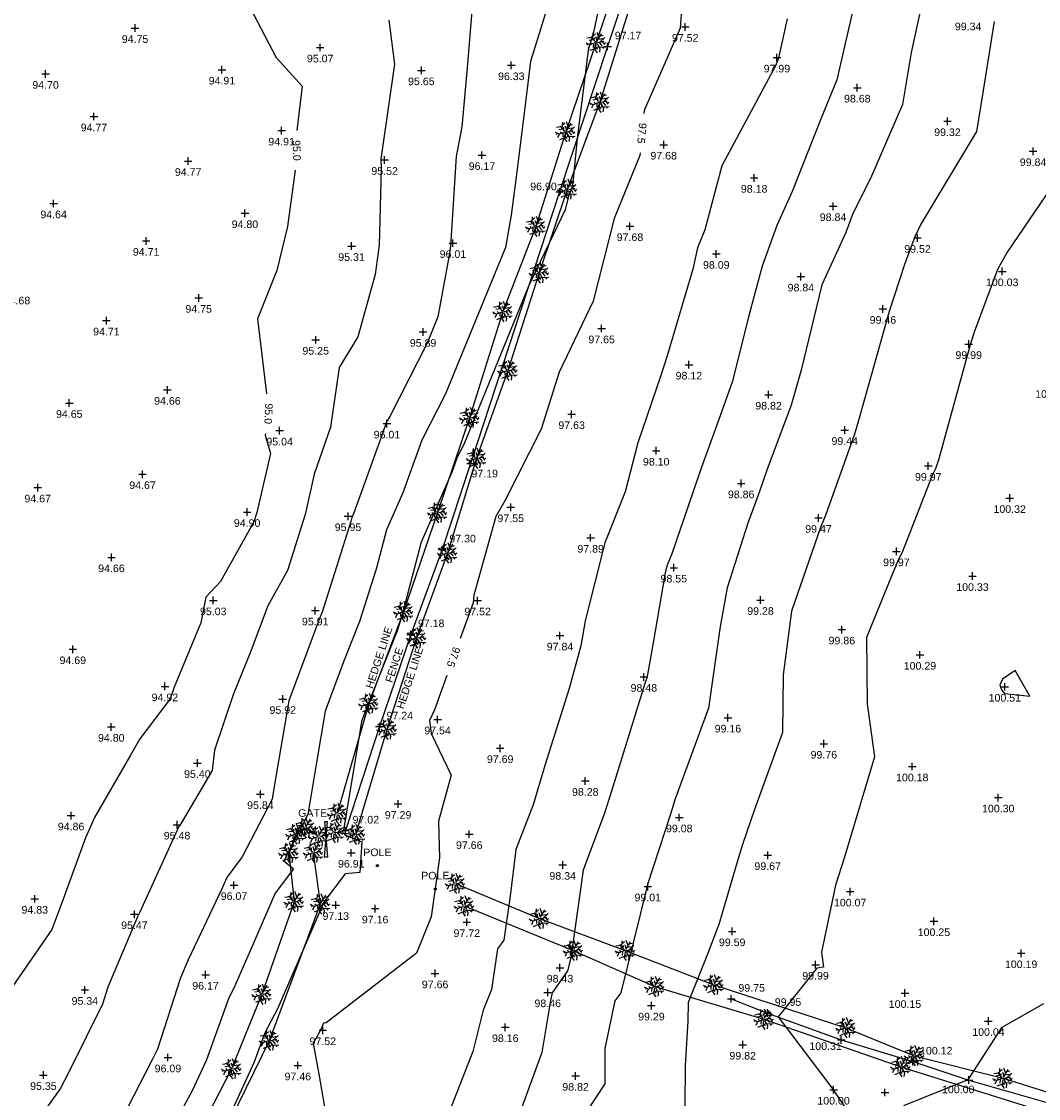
# Model space of a CAD drawing. Header units: metres. Extents: x 610185 to 614128, y 655663 to 660921.
# Tile 66 of 94: x 613006 to 613107, y 658001 to 658107. Entities that reach past the tile are written whole.
import ezdxf
from ezdxf.enums import TextEntityAlignment as Align

# ---------------------------------------------------------------- set-up
doc = ezdxf.new("R2010")
doc.units = ezdxf.units.M
doc.header["$MEASUREMENT"] = 0
for name, color, linetype in [('3D_FENCE_ELEVATION', 7, 'Continuous'), ('3D_FENCE_LINE', 7, 'FENCELINE1'), ('3D_FENCE_SYMBOL', 7, 'Continuous'), ('CONTOUR_ELEVATION', 56, 'Continuous'), ('CONTOUR_MJR', 34, 'Continuous'), ('CONTOUR_MJR_LABELS', 56, 'Continuous'), ('CONTOUR_MNR', 53, 'Continuous'), ('CONTOUR_SYMBOL', 56, 'Continuous'), ('GATE_CODE', 251, 'Continuous'), ('GATE_SYMBOL', 251, 'Continuous'), ('HEDGE_LINE', 93, 'Continuous'), ('HEDGE_SYMBOL', 93, 'Continuous'), ('POLE_CODE', 251, 'Continuous'), ('POLE_SYMBOL', 251, 'Continuous'), ('TEXTS', 7, 'Continuous')]:
    doc.layers.add(name, color=color, linetype=linetype)
doc.styles.add('REGULAR', font='swissl.ttf')
doc.linetypes.add('FENCELINE1', pattern='A,6.35,-2.54,[133,ltypeshp.shx,S=2.54,R=0,X=-2.54,Y=0],-2.54,25.4', length=36.83)

# ---------------------------------------------------------------- blocks, each defined once
blk = doc.blocks.new('S061')
at = {"color": 0, "linetype": 'Continuous'}
for p, q in [((-0.5, 0), (0.5, 0)), ((0, -0.5), (0, 0.5))]:
    blk.add_line(p, q, dxfattribs=at)
blk = doc.blocks.new('092')
at = {"color": 0, "linetype": 'Continuous'}
for p, q in [((-0.23, 0.25), (-0.46, 0.21)), ((-0.13, 0.13), (-0.34, 0.1)), ((-0.2, -0.08), (-0.28, 0.01)), ((-0.04, 0.03), (-0.26, 0.29)), ((-0.17, 0.18), (-0.15, 0.48)), ((-0.16, 0.35), (-0.04, 0.44)), ((-0.1, 0.1), (-0.09, 0.24)), ((0.05, 0.08), (-0.01, 0.28)), ((0.03, 0.05), (0.26, 0.43)), ((0.14, 0.24), (0.04, 0.5)), ((0.06, 0), (0.37, 0.07)), ((0.1, 0.17), (0.33, 0.2)), ((0.14, 0.02), (0.28, -0.16)), ((0.2, 0.33), (0.34, 0.37)), ((0.2, 0.04), (0.43, 0.25)), ((0.28, 0.05), (0.42, -0.1)), ((0.37, -0.05), (0.47, 0.01)), ((-0.32, -0.12), (-0.5, -0.03)), ((-0.4, -0.08), (-0.46, -0.13)), ((-0.32, -0.12), (-0.4, -0.3)), ((-0.05, -0.02), (-0.32, -0.12)), ((-0.04, -0.29), (-0.31, -0.4)), ((-0.14, -0.06), (-0.15, -0.24)), ((-0.01, -0.06), (-0.05, -0.36)), ((-0.05, -0.36), (0.05, -0.5)), ((-0.03, -0.21), (0.06, -0.33)), ((0.04, -0.05), (0.18, -0.3)), ((0.09, -0.14), (0.08, -0.25)), ((0.14, -0.23), (0.46, -0.21)), ((0.18, -0.3), (0.16, -0.48)), ((0.31, -0.22), (0.36, -0.3))]:
    blk.add_line(p, q, dxfattribs=at)
blk = doc.blocks.new('GATE2')
at = {"color": 0, "linetype": 'Continuous'}
for p, q in [((-0.04, 0.5), (0.04, -0.5)), ((-0.04, -0.5), (0.04, 0.5)), ((0.04, 0.5), (-0.04, 0.5)), ((0.04, -0.5), (-0.04, -0.5))]:
    blk.add_line(p, q, dxfattribs=at)
blk = doc.blocks.new('046')
at = {"color": 0}
for p, q in [((-0.5, 0), (-0.48, 0.13)), ((-0.48, -0.13), (-0.5, 0)), ((-0.48, 0.13), (-0.43, 0.25)), ((-0.43, 0.25), (-0.35, 0.35)), ((-0.35, 0.35), (-0.25, 0.43)), ((-0.25, 0.43), (-0.13, 0.48)), ((-0.13, 0.48), (0, 0.5)), ((-0.08, 0), (0.06, 0.06)), ((-0.08, 0), (-0.07, 0.03)), ((-0.07, -0.03), (-0.08, 0)), ((0.08, 0), (-0.08, 0)), ((0.06, -0.06), (-0.08, 0)), ((-0.07, 0.03), (-0.06, 0.06)), ((0, 0.08), (-0.06, -0.06)), ((-0.06, 0.06), (-0.03, 0.07)), ((0, -0.08), (-0.06, 0.06)), ((-0.06, 0.06), (0.06, 0.06)), ((-0.06, -0.06), (-0.06, 0.06)), ((-0.06, 0.06), (0.08, 0)), ((0.08, 0), (-0.06, -0.06)), ((-0.03, 0.07), (0, 0.08)), ((0, 0.5), (0.13, 0.48)), ((0, 0.08), (0.03, 0.07)), ((0, -0.08), (0, 0.08)), ((0.06, -0.06), (0, 0.08)), ((0.06, 0.06), (0, -0.08)), ((0.03, 0.07), (0.06, 0.06)), ((0.06, 0.06), (0.07, 0.03)), ((0.06, 0.06), (0.06, -0.06)), ((0.07, 0.03), (0.08, 0)), ((0.08, 0), (0.07, -0.03)), ((0.13, 0.48), (0.25, 0.43)), ((0.25, 0.43), (0.35, 0.35)), ((0.35, 0.35), (0.43, 0.25)), ((0.43, 0.25), (0.48, 0.13)), ((0.48, 0.13), (0.5, 0)), ((0.5, 0), (0.48, -0.13)), ((-0.43, -0.25), (-0.48, -0.13)), ((-0.35, -0.35), (-0.43, -0.25)), ((-0.25, -0.43), (-0.35, -0.35)), ((-0.13, -0.48), (-0.25, -0.43)), ((0, -0.5), (-0.13, -0.48)), ((-0.06, -0.06), (-0.07, -0.03)), ((-0.03, -0.07), (-0.06, -0.06)), ((-0.06, -0.06), (0.06, -0.06)), ((0, -0.08), (-0.03, -0.07)), ((0.03, -0.07), (0, -0.08)), ((0.13, -0.48), (0, -0.5)), ((0.06, -0.06), (0.03, -0.07)), ((0.07, -0.03), (0.06, -0.06)), ((0.25, -0.43), (0.13, -0.48)), ((0.35, -0.35), (0.25, -0.43)), ((0.43, -0.25), (0.35, -0.35)), ((0.48, -0.13), (0.43, -0.25))]:
    blk.add_line(p, q, dxfattribs=at)

msp = doc.modelspace()

# ---------------------------------------------------------------- linework, layer by layer
at = {"layer": '3D_FENCE_LINE'}
for points in [[(613081.49, 658156.69, 97.75), (613075.39, 658137.62, 97.29), (613072.94, 658130.91, 97.43), (613069.82, 658121.03, 97.37), (613064.38, 658104.62, 97.17), (613059.62, 658090.24, 96.9), (613050.84, 658063.39, 97.19), (613048.03, 658054.88, 97.3), (613044.92, 658046.5, 97.18), (613041.82, 658037.38, 97.24), (613038.46, 658027.09, 97.02)], [(613076.6, 658010.46, 99.75), (613080.19, 658009.06, 99.95), (613087.47, 658006.4, 100.31), (613094.55, 658004.25, 100.12), (613100.09, 658002.43, 100), (613120.6, 657996.56, 99.28)]]:
    msp.add_polyline3d(points, dxfattribs=at)
at = {"layer": 'CONTOUR_MJR'}
for points in [[(613078.37, 658153.19, 97.5), (613078.21, 658146.44, 97.5), (613081.71, 658142.83, 97.5), (613079.71, 658131.6, 97.5), (613075.89, 658129.81, 97.5), (613075.88, 658123.89, 97.5), (613073.31, 658117.19, 97.5), (613071.72, 658108.73, 97.5), (613071.54, 658106.43, 97.5), (613067.98, 658098.31, 97.5), (613067.95, 658097.99, 97.5)], [(613027.16, 658133.17, 95), (613027.14, 658132.15, 95), (613027.08, 658129.53, 95), (613027.54, 658125.3, 95), (613028.62, 658121.68, 95), (613028.89, 658118.89, 95), (613027.87, 658111.89, 95), (613027.93, 658111.14, 95), (613028.28, 658109.92, 95), (613031.61, 658103.54, 95), (613034.2, 658100.71, 95), (613033.65, 658096.3, 95)], [(613067.58, 658094.11, 97.5), (613067.56, 658093.84, 97.5), (613065.01, 658087.62, 97.5), (613062.95, 658079.44, 97.5), (613059.59, 658072.41, 97.5), (613057.81, 658066.8, 97.5), (613054.21, 658059.7, 97.5), (613053.33, 658058.15, 97.5), (613051.16, 658050.38, 97.5), (613051.08, 658049.61, 97.5), (613049.81, 658046.09, 97.5)], [(613033.48, 658092.39, 95), (613032.74, 658086.84, 95), (613031.69, 658082.48, 95), (613029.79, 658077.68, 95), (613030.66, 658070.27, 95)], [(613109.83, 658093.04, 100), (613103.86, 658084.27, 100), (613102.9, 658082.58, 100), (613100.61, 658076.37, 100), (613100.2, 658075.14, 100), (613097.12, 658063.85, 100), (613096.8, 658062.86, 100), (613096.45, 658062.2, 100), (613093.46, 658054.52, 100), (613093.11, 658053.88, 100), (613089.98, 658046.18, 100), (613090.03, 658039.64, 100), (613090.77, 658034.39, 100), (613087.76, 658024.36, 100), (613086.91, 658021.69, 100), (613085.52, 658015.07, 100), (613085.71, 658013.58, 100), (613085.05, 658013.5, 100), (613081.23, 658008.68, 100), (613086.65, 658001.54, 100), (613086.69, 658001.48, 100), (613086.69, 658001.47, 100), (613086.69, 658001.37, 100), (613086.74, 658001.35, 100), (613091.07, 657994.96, 100)], [(613030.58, 658066.37, 95), (613030.52, 658066.18, 95), (613031.05, 658064.37, 95), (613029.7, 658058.55, 95), (613029.41, 658057.63, 95), (613026.11, 658051.72, 95), (613024.66, 658050.16, 95), (613024.16, 658047.65, 95), (613021.53, 658041.26, 95), (613021.14, 658040.11, 95), (613018.14, 658036.16, 95), (613017.21, 658034.55, 95), (613013.67, 658028.39, 95), (613012.77, 658026.38, 95), (613010.42, 658019.94, 95), (613009.43, 658017.31, 95), (613005.57, 658011.67, 95), (613004.63, 658009.78, 95), (613000.82, 658005.25, 95), (612999.48, 658005.24, 95), (612998.48, 658005.23, 95), (612993.3, 658008.13, 95), (612992.11, 658001.86, 95), (612991.74, 658000.35, 95)], [(613048.48, 658042.42, 97.5), (613047.27, 658039.05, 97.5), (613046.77, 658037.99, 97.5), (613046.93, 658036.69, 97.5), (613048.92, 658032.59, 97.5), (613047.65, 658028.04, 97.5), (613047.75, 658024.41, 97.5), (613046.95, 658018.56, 97.5), (613045.48, 658014.98, 97.5), (613036.55, 658008.09, 97.5), (613036.31, 658008.06, 97.5), (613036.04, 658007.44, 97.5), (613035.29, 658006.03, 97.5), (613035.84, 658003.02, 97.5), (613037.08, 657995.78, 97.5)], [(613093.64, 657999.93, 100), (613099.77, 658002.39, 100), (613099.98, 658002.47, 100), (613100.19, 658002.73, 100), (613103.36, 658007.65, 100), (613107.5, 658010, 100)]]:
    msp.add_polyline3d(points, dxfattribs=at)
at = {"layer": 'CONTOUR_MNR'}
for points in [[(613065.54, 658117.98, 97), (613062.99, 658106.03, 97), (613062.45, 658104.25, 97), (613061.36, 658095.52, 97), (613060.92, 658090.83, 97), (613060.5, 658089.81, 97), (613060.17, 658088.46, 97), (613056.59, 658081, 97), (613050.16, 658065.27, 97), (613049.52, 658064.01, 97), (613049.01, 658062.6, 97), (613045.95, 658055.62, 97), (613044.01, 658048.21, 97), (613043.58, 658046.83, 97), (613040.66, 658039.48, 97), (613040.06, 658037.88, 97), (613039.78, 658036.22, 97), (613038.29, 658027.16, 97), (613038.19, 658026.95, 97), (613038.58, 658026.61, 97), (613040.09, 658025.99, 97), (613039.88, 658022.94, 97), (613038.43, 658022.83, 97), (613036.29, 658019.97, 97), (613035.79, 658018.81, 97), (613031.74, 658009.48, 97), (613030.49, 658007.09, 97), (613029.42, 658004.14, 97), (613026.35, 657997.44, 97)], [(613058.92, 658110.18, 96.5), (613056.75, 658103.13, 96.5), (613056.25, 658099.11, 96.5), (613055.4, 658092.24, 96.5), (613054.85, 658087.95, 96.5), (613054.27, 658084.74, 96.5), (613048.35, 658070.28, 96.5), (613046.01, 658065.69, 96.5), (613044.13, 658060.5, 96.5), (613042.52, 658056.83, 96.5), (613041.5, 658052.93, 96.5), (613039.86, 658047.76, 96.5), (613038.28, 658043.78, 96.5), (613036.47, 658038.9, 96.5), (613035.6, 658033.84, 96.5), (613034.75, 658028.68, 96.5), (613032.39, 658024.11, 96.5), (613033.32, 658023.32, 96.5), (613031.52, 658020.9, 96.5), (613029.05, 658015.2, 96.5), (613027.45, 658011.51, 96.5), (613026.95, 658010.57, 96.5), (613024.73, 658004.42, 96.5), (613023.35, 658001.43, 96.5), (613020.36, 657995.89, 96.5)], [(613050.99, 658108.51, 96), (613050.49, 658102.52, 96), (613049.97, 658096.67, 96), (613049.41, 658093.75, 96), (613048.89, 658085.42, 96), (613048.89, 658085.17, 96), (613048.75, 658084.16, 96), (613047.6, 658077.9, 96), (613046.54, 658075.3, 96), (613042.85, 658068.04, 96), (613042.48, 658067.43, 96), (613042.46, 658067.32, 96), (613042, 658065.98, 96), (613039.25, 658058.4, 96), (613039.09, 658058.04, 96), (613038.99, 658057.65, 96), (613036.15, 658048.69, 96), (613035.91, 658048.08, 96), (613032.88, 658039.93, 96), (613031.42, 658031.47, 96), (613031.21, 658030.2, 96), (613028.26, 658024.51, 96), (613026.74, 658022.45, 96), (613026.24, 658021.34, 96), (613022.91, 658014.31, 96), (613022.16, 658012.53, 96), (613019.89, 658005.49, 96), (613019.37, 658004.44, 96), (613015.63, 657997.19, 96)], [(613088.62, 658108.21, 98.5), (613087.02, 658101.31, 98.5), (613085.43, 658097.38, 98.5), (613082.63, 658090.28, 98.5), (613081.09, 658086.92, 98.5), (613079.67, 658082.89, 98.5), (613078.26, 658077.76, 98.5), (613076.73, 658071.53, 98.5), (613075.38, 658067.74, 98.5), (613073.62, 658062.94, 98.5), (613070.72, 658054.45, 98.5), (613070.27, 658053.33, 98.5), (613070.08, 658052.59, 98.5), (613068.89, 658045.67, 98.5), (613068.31, 658042.52, 98.5), (613068.25, 658042.15, 98.5), (613068.1, 658041.73, 98.5), (613064.76, 658030.99, 98.5), (613064.06, 658028.81, 98.5), (613061.95, 658023.19, 98.5), (613060.75, 658014.53, 98.5), (613060.43, 658013.22, 98.5), (613058.89, 658011.05, 98.5), (613058.73, 658010.28, 98.5), (613057.87, 658005.15, 98.5), (613052.82, 657991.36, 98.5)], [(613095.51, 658109.13, 99), (613094.37, 658104.02, 99), (613093.51, 658098.89, 99), (613090.37, 658091.58, 99), (613088.6, 658088.1, 99), (613087.92, 658086.24, 99), (613085.54, 658081.06, 99), (613083.51, 658072.61, 99), (613082.52, 658069.16, 99), (613080.11, 658062.73, 99), (613079.38, 658060.61, 99), (613078.23, 658057.48, 99), (613076.21, 658051.11, 99), (613075.5, 658047.26, 99), (613074.34, 658039.2, 99), (613071.02, 658030.15, 99), (613070.58, 658028.73, 99), (613068.29, 658021.66, 99), (613068.26, 658021.58, 99), (613068.24, 658021.46, 99), (613065.67, 658011.05, 99), (613065.1, 658010.25, 99), (613064.12, 658005.54, 99), (613064.12, 658002.05, 99), (613062.32, 657999.37, 99)], [(613042.76, 658107.21, 95.5), (613043.31, 658102.86, 95.5), (613042.04, 658093.93, 95.5), (613041.98, 658093.5, 95.5), (613042.01, 658092.56, 95.5), (613041.81, 658084.97, 95.5), (613041.41, 658082.08, 95.5), (613039.69, 658075.93, 95.5), (613037.86, 658072.88, 95.5), (613037, 658066.97, 95.5), (613035.39, 658062.33, 95.5), (613034.47, 658058.35, 95.5), (613032.75, 658052.8, 95.5), (613030.8, 658049.32, 95.5), (613029.06, 658044.66, 95.5), (613027.4, 658040.63, 95.5), (613025.52, 658035.04, 95.5), (613025.3, 658033.05, 95.5), (613022.24, 658027.83, 95.5), (613021.99, 658027.5, 95.5), (613018.1, 658018.96, 95.5), (613017.91, 658018.57, 95.5), (613014.98, 658011.63, 95.5), (613014.44, 658009.94, 95.5), (613011.15, 658003.28, 95.5), (613010.27, 658001.57, 95.5), (613005.68, 657995.21, 95.5)], [(613082.11, 658107.35, 98), (613081.3, 658103.64, 98), (613081.26, 658103.46, 98), (613080.96, 658102.71, 98), (613075.66, 658092.81, 98), (613073.98, 658086.48, 98), (613073.26, 658084.71, 98), (613072.79, 658082.59, 98), (613070.27, 658074.05, 98), (613069.62, 658071.98, 98), (613067.37, 658065.43, 98), (613066.12, 658060.59, 98), (613064.09, 658055.54, 98), (613062.16, 658047.85, 98), (613061.73, 658045.35, 98), (613060.58, 658041.16, 98), (613058.18, 658033.54, 98), (613057.02, 658029.64, 98), (613055.31, 658025.22, 98), (613054.76, 658020.61, 98), (613054.12, 658016.25, 98), (613053.48, 658015.42, 98), (613052.9, 658011.37, 98), (613052.08, 658009.33, 98), (613051.05, 658005.25, 98), (613047.38, 657995.78, 98)], [(613102.6, 658107.09, 99.5), (613101.45, 658100.08, 99.5), (613100.83, 658096.22, 99.5), (613095.35, 658087.04, 99.5), (613094.73, 658085.8, 99.5), (613093.73, 658083.06, 99.5), (613092.21, 658078.42, 99.5), (613089.18, 658067.65, 99.5), (613088.78, 658066.29, 99.5), (613085.95, 658058.36, 99.5), (613085.73, 658057.79, 99.5), (613085.42, 658057.07, 99.5), (613082.55, 658048.78, 99.5), (613081.73, 658042.48, 99.5), (613081.67, 658036.79, 99.5), (613078.89, 658029.18, 99.5), (613077.7, 658025.73, 99.5), (613077.16, 658023.86, 99.5), (613075.37, 658017.82, 99.5), (613074.25, 658014.89, 99.5), (613072.34, 658010.1, 99.5), (613072.3, 658008.25, 99.5), (613072.03, 658003.87, 99.5), (613072.02, 657999.88, 99.5)], [(613103.3, 658041.02, 100.5), (613103.6, 658040.66, 100.5), (613106.1, 658040.38, 100.5), (613104.65, 658042.92, 100.5), (613103.42, 658042.08, 100.5), (613103.16, 658041.5, 100.5), (613103.3, 658041.02, 100.5)]]:
    msp.add_polyline3d(points, dxfattribs=at)
at = {"layer": 'HEDGE_LINE'}
for points in [[(613082.38, 658156.21, 97.89), (613080.11, 658149, 97.55), (613077.83, 658142.12, 97.43), (613073.69, 658130.45, 97.49), (613070.65, 658120.88, 97.55), (613066.56, 658108.59, 97.45), (613063.6, 658099.11, 97.39), (613060.39, 658090.49, 97.39), (613057.62, 658082.23, 97.48), (613054.51, 658072.59, 97.42), (613051.41, 658063.91, 97.34), (613048.55, 658054.54, 97.47), (613045.49, 658046.15, 97.43), (613045.5, 658046.14, 97.43), (613042.57, 658037.1, 97.27), (613039.45, 658026.71, 97.05), (613037.35, 658026.9, 96.75)], [(613074.19, 658138.43, 97.02), (613071.88, 658132.4, 97.28), (613069.43, 658123.54, 96.9), (613066.38, 658114.32, 96.81), (613063.25, 658105.01, 96.51), (613060.24, 658096.18, 96.54), (613057.27, 658086.82, 96.56), (613054.02, 658078.41, 96.51), (613050.74, 658067.92, 96.4), (613047.56, 658058.53, 96.28), (613044.2, 658048.74, 96.37), (613040.77, 658039.65, 96.17), (613037.66, 658028.79, 96.48)], [(613035.81, 658026.53, 96.67), (613034.48, 658027.35, 96.35), (613033.55, 658026.76, 96.06), (613032.86, 658024.88, 95.98), (613033.39, 658020.06, 96.43), (613030.2, 658010.91, 96.7), (613027.22, 658003.54, 96.8), (613022.43, 657994.26, 96.7), (613017.27, 657985.21, 96.68), (613012.02, 657976.98, 96.58), (613006.27, 657968.45, 96.42), (613001.63, 657959.66, 96.35), (612997.85, 657950.51, 96.12), (612994.57, 657942.4, 95.79), (612994, 657937.87, 95.13), (612994.97, 657934.86, 95.13)], [(613134.87, 657808.3, 93.75), (613126.59, 657810.11, 93.94), (613117.23, 657816.39, 94.42), (613108.61, 657824.12, 94.71), (613099.51, 657831.54, 94.98), (613087.2, 657841.98, 95.32), (613076.66, 657850.72, 95.39), (613068.02, 657858.29, 95.26), (613053.52, 657870.32, 95.49), (613040.17, 657881.79, 95.9), (613030.12, 657890.79, 96.1), (613020.42, 657900.46, 96.3), (613010.71, 657912.05, 95.94), (613003.2, 657922.5, 95.59), (612996.79, 657937, 95.71), (612998.95, 657947.26, 96.48), (613002.52, 657956.03, 96.8), (613007.52, 657965.71, 96.99), (613013.38, 657975.21, 97.16), (613018.78, 657983.73, 97.35), (613025.55, 657995.31, 97.42), (613030.95, 658006.34, 97.55), (613036, 658019.84, 97.2), (613035.3, 658024.92, 96.79)], [(613049.33, 658021.86, 97.68), (613057.64, 658018.39, 98.12), (613066.12, 658015.24, 98.96), (613074.87, 658011.85, 99.61), (613087.92, 658007.6, 100.04), (613094.68, 658004.84, 100.09), (613103.46, 658002.61, 99.89), (613111.6, 658000.04, 99.72), (613119.57, 657997.42, 99.44), (613126.62, 657995.64, 99.06), (613135.78, 657992.24, 98.67), (613142, 657990.27, 98.43), (613152.4, 657987.6, 98.14), (613159.84, 657985.18, 97.96), (613168.6, 657982.48, 97.72), (613176.85, 657979.77, 97.4), (613182.94, 657977.75, 97.34), (613187.56, 657976.32, 97.34), (613189.78, 657980.47, 97.39)], [(613050.21, 658019.64, 97.7), (613060.97, 658015.24, 98.44), (613069.03, 658011.67, 99.28), (613079.82, 658008.44, 99.96), (613093.35, 658003.75, 100.22), (613110.4, 657998.41, 99.76), (613122.51, 657995.16, 99.14), (613137.2, 657989.96, 98.56), (613150.86, 657985.98, 98.07), (613162.02, 657982.48, 97.77), (613175.35, 657978.38, 97.52), (613188, 657974.91, 97.14), (613186.89, 657969.73, 97.06), (613187.45, 657958.19, 97.16), (613192.38, 657948.28, 97.08), (613200.41, 657939.15, 96.99), (613206.7, 657930.74, 97.05), (613213.97, 657919.56, 96.83), (613219.82, 657906.13, 96.79), (613224.96, 657894.3, 96.57), (613228.21, 657882.57, 96.39), (613231.35, 657867.75, 96.17), (613233.24, 657863.26, 95.79)]]:
    msp.add_polyline3d(points, dxfattribs=at)

# ---------------------------------------------------------------- block references
at = {"layer": '3D_FENCE_SYMBOL', "xscale": 0.75, "yscale": 0.75, "zscale": 0.75}
for p in [(613064.38, 658104.62, 97.17), (613059.62, 658090.24, 96.9), (613050.84, 658063.39, 97.19), (613048.03, 658054.88, 97.3), (613044.92, 658046.5, 97.18), (613041.82, 658037.38, 97.24), (613038.46, 658027.09, 97.02), (613076.6, 658010.46, 99.75), (613080.19, 658009.06, 99.95), (613087.47, 658006.4, 100.31), (613094.55, 658004.25, 100.12), (613100.09, 658002.43, 100)]:
    msp.add_blockref('S061', p, dxfattribs=at)
at = {"layer": 'CONTOUR_SYMBOL', "xscale": 0.75, "yscale": 0.75, "zscale": 0.75}
for p in [(613017.67, 658106.44, 94.75), (613072.05, 658106.56, 97.52), (613035.97, 658104.52, 95.07), (613054.86, 658102.76, 96.33), (613081.11, 658103.52, 97.99), (613008.83, 658101.91, 94.7), (613026.26, 658102.33, 94.91), (613045.97, 658102.26, 95.65), (613089.06, 658100.55, 98.68), (613013.61, 658097.7, 94.77), (613097.97, 658097.23, 99.32), (613032.16, 658096.3, 94.91), (613069.92, 658094.91, 97.68), (613106.43, 658094.26, 99.84), (613022.92, 658093.3, 94.77), (613042.34, 658093.4, 95.52), (613051.96, 658093.88, 96.17), (613078.86, 658091.63, 98.18), (613009.62, 658089.1, 94.64), (613086.66, 658088.83, 98.84), (613028.53, 658088.13, 94.8), (613066.59, 658086.85, 97.68), (613095.01, 658085.69, 99.52), (613018.77, 658085.4, 94.71), (613039.07, 658084.89, 95.31), (613049.09, 658085.18, 96.01), (613075.12, 658084.11, 98.09), (613103.38, 658082.39, 100.03), (613083.48, 658081.87, 98.84), (613023.96, 658079.76, 94.75), (613091.59, 658078.67, 99.46), (613014.84, 658077.52, 94.71), (613046.14, 658076.4, 95.89), (613063.79, 658076.74, 97.65), (613035.53, 658075.62, 95.25), (613100.07, 658075.2, 99.99), (613072.41, 658073.16, 98.12), (613020.87, 658070.67, 94.66), (613080.29, 658070.19, 98.82), (613011.17, 658069.37, 94.65), (613060.82, 658068.26, 97.63), (613031.96, 658066.64, 95.04), (613042.57, 658067.33, 96.01), (613087.82, 658066.7, 99.44), (613069.18, 658064.65, 98.1), (613096.07, 658063.15, 99.97), (613018.41, 658062.33, 94.67), (613008.05, 658061.01, 94.67), (613077.58, 658061.42, 98.86), (613104.12, 658059.97, 100.32), (613054.8, 658059.06, 97.55), (613028.75, 658058.59, 94.9), (613038.72, 658058.17, 95.95), (613085.22, 658058.01, 99.47), (613062.7, 658056.04, 97.89), (613092.92, 658054.7, 99.97), (613015.34, 658054.11, 94.66), (613070.92, 658053.09, 98.55), (613100.44, 658052.26, 100.33), (613025.4, 658049.85, 95.03), (613051.53, 658049.84, 97.52), (613079.49, 658049.89, 99.28), (613035.48, 658048.85, 95.91), (613059.67, 658046.37, 97.84), (613087.53, 658046.97, 99.86), (613011.52, 658045.02, 94.69), (613095.25, 658044.47, 100.29), (613067.96, 658042.29, 98.48), (613020.62, 658041.35, 94.92), (613103.64, 658041.31, 100.51), (613032.27, 658040.1, 95.92), (613047.57, 658038.08, 97.54), (613076.27, 658038.26, 99.16), (613015.32, 658037.35, 94.8), (613085.75, 658035.68, 99.76), (613053.76, 658035.24, 97.69), (613023.83, 658033.77, 95.4), (613094.49, 658033.43, 100.18), (613062.17, 658032, 98.28), (613030.06, 658030.69, 95.84), (613102.99, 658030.36, 100.3), (613043.67, 658029.73, 97.29), (613011.35, 658028.58, 94.86), (613071.46, 658028.39, 99.08), (613021.82, 658027.68, 95.48), (613050.7, 658026.74, 97.66), (613039.04, 658024.9, 96.91), (613059.94, 658023.7, 98.34), (613080.2, 658024.66, 99.67), (613027.45, 658021.7, 96.07), (613068.35, 658021.56, 99.01), (613088.35, 658021.06, 100.07), (613007.76, 658020.35, 94.83), (613037.51, 658019.73, 97.13), (613017.61, 658018.82, 95.47), (613041.4, 658019.38, 97.16), (613050.46, 658018.04, 97.72), (613096.63, 658018.13, 100.25), (613076.69, 658017.13, 99.59), (613105.25, 658014.96, 100.19), (613059.67, 658013.54, 98.43), (613084.93, 658013.83, 99.99), (613024.64, 658012.84, 96.17), (613047.33, 658012.97, 97.66), (613012.71, 658011.34, 95.34), (613058.46, 658011.1, 98.46), (613093.77, 658011.03, 100.15), (613068.71, 658009.79, 99.29), (613102.02, 658008.26, 100.04), (613036.23, 658007.35, 97.52), (613054.26, 658007.65, 98.16), (613077.73, 658005.92, 99.82), (613020.92, 658004.66, 96.09), (613033.76, 658003.87, 97.46), (613008.61, 658002.92, 95.35), (613061.21, 658002.84, 98.82), (613086.71, 658001.47, 100), (613091.79, 658001.2, 100.06)]:
    msp.add_blockref('S061', p, dxfattribs=at)
at = {"layer": 'GATE_SYMBOL', "xscale": 3.5, "yscale": 3.5, "zscale": 3.5}
msp.add_blockref('GATE2', (613036.55, 658026.22, 96.75), dxfattribs=at)
at = {"layer": 'HEDGE_SYMBOL', "xscale": 2, "yscale": 2, "zscale": 2}
for p in [(613063.25, 658105.01, 96.51), (613063.6, 658099.11, 97.39), (613060.24, 658096.18, 96.54), (613060.39, 658090.49, 97.39), (613057.27, 658086.82, 96.56), (613057.62, 658082.23, 97.48), (613054.02, 658078.41, 96.51), (613054.51, 658072.59, 97.42), (613050.74, 658067.92, 96.4), (613051.41, 658063.91, 97.34), (613047.56, 658058.53, 96.28), (613048.55, 658054.54, 97.47), (613044.2, 658048.74, 96.37), (613045.49, 658046.15, 97.43), (613045.5, 658046.14, 97.43), (613040.77, 658039.65, 96.17), (613042.57, 658037.1, 97.27), (613037.66, 658028.79, 96.48), (613034.48, 658027.35, 96.35), (613033.55, 658026.76, 96.06), (613035.81, 658026.53, 96.67), (613037.35, 658026.9, 96.75), (613039.45, 658026.71, 97.05), (613032.86, 658024.88, 95.98), (613035.3, 658024.92, 96.79), (613049.33, 658021.86, 97.68), (613033.39, 658020.06, 96.43), (613036, 658019.84, 97.2), (613050.21, 658019.64, 97.7), (613057.64, 658018.39, 98.12), (613060.97, 658015.24, 98.44), (613066.12, 658015.24, 98.96), (613069.03, 658011.67, 99.28), (613074.87, 658011.85, 99.61), (613030.2, 658010.91, 96.7), (613079.82, 658008.44, 99.96), (613087.92, 658007.6, 100.04), (613030.95, 658006.34, 97.55), (613094.68, 658004.84, 100.09), (613027.22, 658003.54, 96.8), (613093.35, 658003.75, 100.22), (613103.46, 658002.61, 99.89)]:
    msp.add_blockref('092', p, dxfattribs=at)
at = {"layer": 'POLE_SYMBOL', "xscale": 0.2, "yscale": 0.2, "zscale": 0.2}
for p in [(613041.62, 658023.63, 97), (613047.35, 658021.32, 97.56)]:
    msp.add_blockref('046', p, dxfattribs=at)

# ---------------------------------------------------------------- texts
at = {"layer": '3D_FENCE_ELEVATION', "style": 'REGULAR'}
for s, p in [('97.17', (613065.09, 658105.33, 97.17)), ('96.90', (613056.73, 658090.41, 96.9)), ('97.19', (613050.92, 658062.02, 97.19)), ('97.30', (613048.74, 658055.59, 97.3)), ('97.18', (613045.63, 658047.21, 97.18)), ('97.24', (613042.53, 658038.09, 97.24)), ('97.02', (613039.17, 658027.8, 97.02)), ('99.75', (613077.31, 658011.17, 99.75)), ('99.95', (613080.9, 658009.77, 99.95)), ('100.31', (613084.32, 658005.41, 100.31)), ('100.12', (613095.26, 658004.96, 100.12)), ('100.00', (613097.43, 658001.13, 100))]:
    msp.add_text(s, height=0.75, dxfattribs=at).set_placement(p)
at = {"layer": 'CONTOUR_ELEVATION', "style": 'REGULAR'}
for s, p in [('99.34', (613100.01, 658106.98, 99.34)), ('94.75', (613017.67, 658105.73, 94.75)), ('97.52', (613072.05, 658105.85, 97.52)), ('95.07', (613035.97, 658103.81, 95.07)), ('96.33', (613054.86, 658102.05, 96.33)), ('97.99', (613081.11, 658102.81, 97.99)), ('94.70', (613008.83, 658101.2, 94.7)), ('94.91', (613026.26, 658101.62, 94.91)), ('95.65', (613045.97, 658101.55, 95.65)), ('98.68', (613089.06, 658099.84, 98.68)), ('94.77', (613013.61, 658096.99, 94.77)), ('99.32', (613097.97, 658096.52, 99.32)), ('94.91', (613032.16, 658095.59, 94.91)), ('97.68', (613069.92, 658094.2, 97.68)), ('99.84', (613106.43, 658093.55, 99.84)), ('94.77', (613022.92, 658092.59, 94.77)), ('95.52', (613042.34, 658092.69, 95.52)), ('96.17', (613051.96, 658093.17, 96.17)), ('98.18', (613078.86, 658090.92, 98.18)), ('94.64', (613009.62, 658088.39, 94.64)), ('98.84', (613086.66, 658088.12, 98.84)), ('94.80', (613028.53, 658087.42, 94.8)), ('97.68', (613066.59, 658086.14, 97.68)), ('99.52', (613095.01, 658084.98, 99.52)), ('94.71', (613018.77, 658084.69, 94.71)), ('95.31', (613039.07, 658084.18, 95.31)), ('96.01', (613049.09, 658084.47, 96.01)), ('98.09', (613075.12, 658083.4, 98.09)), ('100.03', (613103.38, 658081.68, 100.03)), ('98.84', (613083.48, 658081.16, 98.84)), ('94.68', (613006, 658079.88, 94.68)), ('94.75', (613023.96, 658079.05, 94.75)), ('99.46', (613091.59, 658077.96, 99.46)), ('94.71', (613014.84, 658076.81, 94.71)), ('95.89', (613046.14, 658075.69, 95.89)), ('97.65', (613063.79, 658076.03, 97.65)), ('95.25', (613035.53, 658074.91, 95.25)), ('99.99', (613100.07, 658074.49, 99.99)), ('98.12', (613072.41, 658072.45, 98.12)), ('94.66', (613020.87, 658069.96, 94.66)), ('100.34', (613108.24, 658070.64, 100.34)), ('98.82', (613080.29, 658069.48, 98.82)), ('94.65', (613011.17, 658068.66, 94.65)), ('97.63', (613060.82, 658067.55, 97.63)), ('95.04', (613031.96, 658065.93, 95.04)), ('96.01', (613042.57, 658066.62, 96.01)), ('99.44', (613087.82, 658065.99, 99.44)), ('98.10', (613069.18, 658063.94, 98.1)), ('99.97', (613096.07, 658062.44, 99.97)), ('94.67', (613018.41, 658061.62, 94.67)), ('94.67', (613008.05, 658060.3, 94.67)), ('98.86', (613077.58, 658060.71, 98.86)), ('100.32', (613104.12, 658059.26, 100.32)), ('97.55', (613054.8, 658058.35, 97.55)), ('94.90', (613028.75, 658057.88, 94.9)), ('95.95', (613038.72, 658057.46, 95.95)), ('99.47', (613085.22, 658057.3, 99.47)), ('97.89', (613062.7, 658055.33, 97.89)), ('99.97', (613092.92, 658053.99, 99.97)), ('94.66', (613015.34, 658053.4, 94.66)), ('98.55', (613070.92, 658052.38, 98.55)), ('100.33', (613100.44, 658051.55, 100.33)), ('95.03', (613025.4, 658049.14, 95.03)), ('97.52', (613051.53, 658049.13, 97.52)), ('99.28', (613079.49, 658049.18, 99.28)), ('95.91', (613035.48, 658048.14, 95.91)), ('97.84', (613059.67, 658045.66, 97.84)), ('99.86', (613087.53, 658046.26, 99.86)), ('94.69', (613011.52, 658044.31, 94.69)), ('100.29', (613095.25, 658043.76, 100.29)), ('98.48', (613067.96, 658041.58, 98.48)), ('94.92', (613020.62, 658040.64, 94.92)), ('100.51', (613103.64, 658040.6, 100.51)), ('95.92', (613032.27, 658039.39, 95.92)), ('97.54', (613047.57, 658037.37, 97.54)), ('99.16', (613076.27, 658037.55, 99.16)), ('94.80', (613015.32, 658036.64, 94.8)), ('99.76', (613085.75, 658034.97, 99.76)), ('97.69', (613053.76, 658034.53, 97.69)), ('95.40', (613023.83, 658033.06, 95.4)), ('100.18', (613094.49, 658032.72, 100.18)), ('98.28', (613062.17, 658031.29, 98.28)), ('95.84', (613030.06, 658029.98, 95.84)), ('100.30', (613102.99, 658029.65, 100.3)), ('97.29', (613043.67, 658029.02, 97.29)), ('94.86', (613011.35, 658027.87, 94.86)), ('99.08', (613071.46, 658027.68, 99.08)), ('95.48', (613021.82, 658026.97, 95.48)), ('97.66', (613050.7, 658026.03, 97.66)), ('96.91', (613039.04, 658024.19, 96.91)), ('98.34', (613059.94, 658022.99, 98.34)), ('99.67', (613080.2, 658023.95, 99.67)), ('96.07', (613027.45, 658020.99, 96.07)), ('99.01', (613068.35, 658020.85, 99.01)), ('100.07', (613088.35, 658020.35, 100.07)), ('94.83', (613007.76, 658019.64, 94.83)), ('97.13', (613037.51, 658019.02, 97.13)), ('95.47', (613017.61, 658018.11, 95.47)), ('97.16', (613041.4, 658018.67, 97.16)), ('97.72', (613050.46, 658017.33, 97.72)), ('100.25', (613096.63, 658017.42, 100.25)), ('99.59', (613076.69, 658016.42, 99.59)), ('100.19', (613105.25, 658014.25, 100.19)), ('98.43', (613059.67, 658012.83, 98.43)), ('99.99', (613084.93, 658013.12, 99.99)), ('96.17', (613024.64, 658012.13, 96.17)), ('97.66', (613047.33, 658012.26, 97.66)), ('95.34', (613012.71, 658010.63, 95.34)), ('98.46', (613058.46, 658010.39, 98.46)), ('100.15', (613093.77, 658010.32, 100.15)), ('99.29', (613068.71, 658009.08, 99.29)), ('100.04', (613102.02, 658007.55, 100.04)), ('97.52', (613036.23, 658006.64, 97.52)), ('98.16', (613054.26, 658006.94, 98.16)), ('99.82', (613077.73, 658005.21, 99.82)), ('96.09', (613020.92, 658003.95, 96.09)), ('97.46', (613033.76, 658003.16, 97.46)), ('95.35', (613008.61, 658002.21, 95.35)), ('98.82', (613061.21, 658002.13, 98.82)), ('100.00', (613086.71, 658000.76, 100))]:
    msp.add_text(s, height=0.75, dxfattribs=at).set_placement(p, align=Align.TOP_CENTER)
at = {"layer": 'CONTOUR_MJR_LABELS', "style": 'REGULAR'}
for s, rotation, p in [('97.5', 264.6148, (613067.77, 658096.05, 97.5)), ('95.0', 271.9522, (613033.65, 658094.35, 95)), ('95.0', 267.5912, (613030.87, 658068.31, 95)), ('97.5', 250.1535, (613049.15, 658044.25, 97.5))]:
    msp.add_text(s, height=0.75, rotation=rotation, dxfattribs=at).set_placement(p, align=Align.MIDDLE_CENTER)
at = {"layer": 'GATE_CODE', "style": 'REGULAR'}
msp.add_text('GATE', height=0.75, dxfattribs=at).set_placement((613035.22, 658028.46, 96.75), align=Align.CENTER)
at = {"layer": 'POLE_CODE', "style": 'REGULAR'}
for p in [(613041.62, 658024.57, 97), (613047.35, 658022.27, 97.56)]:
    msp.add_text('POLE', height=0.75, dxfattribs=at).set_placement(p, align=Align.CENTER)
at = {"layer": 'TEXTS', "style": 'REGULAR'}
for s, p in [('HEDGE LINE', (613041.15, 658041.08, 95.31)), ('FENCE', (613043.09, 658041.66, 95.31)), ('HEDGE LINE', (613044.2, 658039.06, 95.31))]:
    msp.add_text(s, height=0.75, rotation=71.8927, dxfattribs=at).set_placement(p)

doc.saveas('drawing.dxf')
